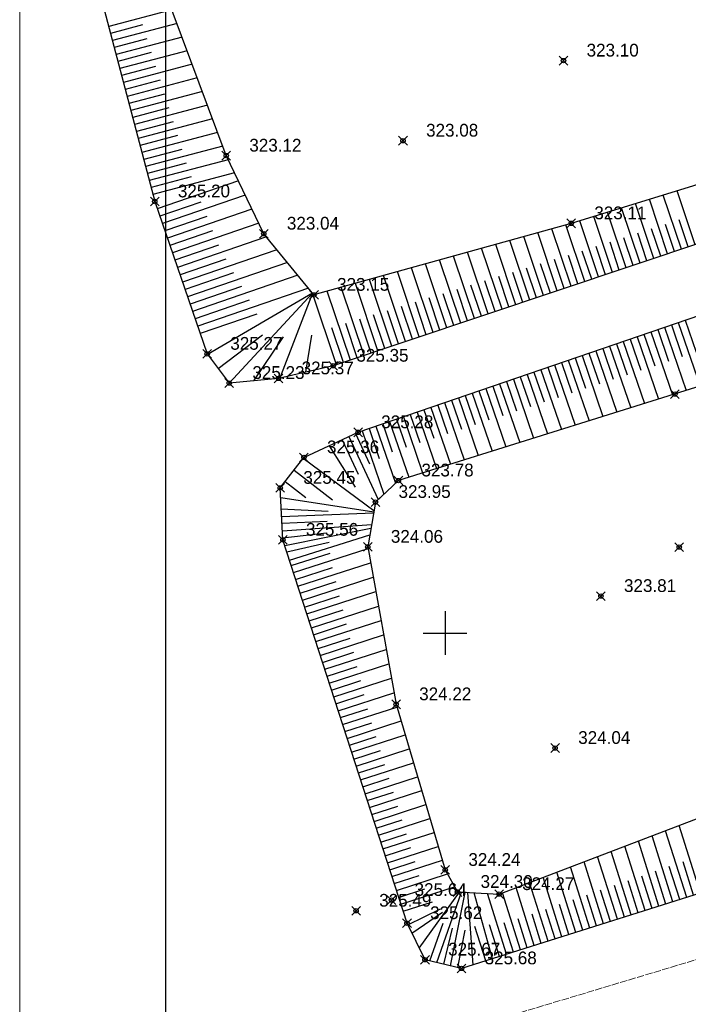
# Model space of a CAD drawing. Header units: metres. Extents: x 703615 to 712205, y 4306166 to 4311183.
# Tile 60 of 256: x 707438 to 707484, y 4306687 to 4306755. Entities that reach past the tile are written whole.
import ezdxf

# ---------------------------------------------------------------- set-up
doc = ezdxf.new("R2010")
doc.units = ezdxf.units.M
doc.header["$LTSCALE"] = 0.5
doc.header["$PDMODE"] = 35
doc.header["$PDSIZE"] = 0.3
doc.linetypes.add('Commnctn_Electr_VLP_High_Built_m1', pattern=[1, 1, 0])
for name, color, linetype in [('(001) Сетка', 92, 'Continuous'), ('(004) Точки рельефа', 7, 'Continuous'), ('(035) Откосы', 7, 'Continuous')]:
    doc.layers.add(name, color=color, linetype=linetype)
doc.layers.add('COMMN_OBJCT_ELCTR_L', color=7, linetype='Continuous', true_color=0x000000)
doc.layers.add('Рамка  штамп', color=7, linetype='Continuous', lineweight=30)
doc.styles.add('D-431', font='txt')

# ---------------------------------------------------------------- blocks, each defined once
blk = doc.blocks.new('Setka')
at = {"layer": '(001) Сетка'}
for p, q in [((0, 1.5), (0, -1.5)), ((-1.5, 0), (1.5, 0))]:
    blk.add_line(p, q, dxfattribs=at)

msp = doc.modelspace()

# ---------------------------------------------------------------- linework, layer by layer
at = {"layer": '(035) Откосы'}
for p, q in [((707448.616, 4306755.755, 325.137), (707444.275, 4306754.612, 325.137)), ((707446.596, 4306754.709, 325.137), (707444.401, 4306754.132, 325.137)), ((707448.965, 4306754.819, 325.137), (707444.528, 4306753.651, 325.137)), ((707446.897, 4306753.76, 325.137), (707444.654, 4306753.17, 325.137)), ((707449.313, 4306753.882, 325.137), (707444.781, 4306752.689, 325.137)), ((707449.661, 4306752.945, 325.137), (707445.034, 4306751.728, 325.137)), ((707447.197, 4306752.811, 325.137), (707444.908, 4306752.208, 325.137)), ((707447.498, 4306751.862, 325.137), (707445.161, 4306751.247, 325.137)), ((707450.01, 4306752.009, 325.137), (707445.287, 4306750.766, 325.137)), ((707447.799, 4306750.913, 325.137), (707445.414, 4306750.285, 325.137)), ((707450.358, 4306751.072, 325.137), (707445.54, 4306749.804, 325.137)), ((707448.099, 4306749.964, 325.137), (707445.667, 4306749.324, 325.137)), ((707450.706, 4306750.136, 325.137), (707445.793, 4306748.843, 325.137)), ((707448.4, 4306749.015, 325.137), (707445.92, 4306748.362, 325.137)), ((707451.055, 4306749.199, 325.137), (707446.046, 4306747.881, 325.137)), ((707451.403, 4306748.263, 325.137), (707446.3, 4306746.92, 325.137)), ((707448.701, 4306748.066, 325.137), (707446.173, 4306747.4, 325.137)), ((707449.002, 4306747.117, 325.137), (707446.426, 4306746.439, 325.137)), ((707451.751, 4306747.326, 325.137), (707446.553, 4306745.958, 325.137)), ((707452.1, 4306746.39, 325.137), (707446.806, 4306744.996, 325.137)), ((707449.302, 4306746.168, 325.137), (707446.679, 4306745.477, 325.137)), ((707449.603, 4306745.219, 325.137), (707446.932, 4306744.516, 325.137)), ((707452.476, 4306745.46, 325.137), (707447.059, 4306744.035, 325.137)), ((707449.94, 4306744.279, 325.137), (707447.185, 4306743.554, 325.137)), ((707452.915, 4306744.548, 325.137), (707447.312, 4306743.073, 325.137)), ((707453.177, 4306744.003, 325.205), (707447.612, 4306742.089, 325.205)), ((707453.642, 4306743.036, 325.205), (707447.958, 4306741.082, 325.205)), ((707483.591, 4306739.31, 325.137), (707482.345, 4306743.033, 325.137)), ((707484.538, 4306739.626, 325.137), (707483.3, 4306743.326, 325.137)), ((707450.597, 4306742.552, 325.205), (707447.785, 4306741.585, 325.205)), ((707480.75, 4306738.359, 325.137), (707479.48, 4306742.153, 325.137)), ((707481.697, 4306738.676, 325.137), (707480.435, 4306742.446, 325.137)), ((707482.644, 4306738.993, 325.137), (707481.39, 4306742.74, 325.137)), ((707451.003, 4306741.565, 325.205), (707448.131, 4306740.578, 325.205)), ((707454.107, 4306742.07, 325.205), (707448.304, 4306740.074, 325.205)), ((707478.856, 4306737.725, 325.137), (707477.57, 4306741.567, 325.137)), ((707479.803, 4306738.042, 325.137), (707478.525, 4306741.86, 325.137)), ((707454.571, 4306741.103, 325.205), (707448.651, 4306739.067, 325.205)), ((707476.962, 4306737.092, 325.137), (707475.658, 4306740.99, 325.137)), ((707477.909, 4306737.409, 325.137), (707476.616, 4306741.273, 325.137)), ((707483.117, 4306739.151, 325.137), (707482.492, 4306741.019, 325.137)), ((707484.064, 4306739.468, 325.137), (707483.443, 4306741.324, 325.137)), ((707451.408, 4306740.579, 325.205), (707448.478, 4306739.571, 325.205)), ((707455.101, 4306740.159, 325.205), (707448.997, 4306738.06, 325.205)), ((707474.121, 4306736.141, 325.137), (707472.767, 4306740.186, 325.137)), ((707475.068, 4306736.458, 325.137), (707473.731, 4306740.454, 325.137)), ((707476.015, 4306736.775, 325.137), (707474.694, 4306740.722, 325.137)), ((707480.276, 4306738.201, 325.137), (707479.639, 4306740.104, 325.137)), ((707481.223, 4306738.517, 325.137), (707480.59, 4306740.409, 325.137)), ((707482.17, 4306738.834, 325.137), (707481.541, 4306740.714, 325.137)), ((707451.814, 4306739.592, 325.205), (707448.824, 4306738.564, 325.205)), ((707472.227, 4306735.507, 325.137), (707470.841, 4306739.65, 325.137)), ((707473.174, 4306735.824, 325.137), (707471.804, 4306739.918, 325.137)), ((707478.382, 4306737.567, 325.137), (707477.738, 4306739.493, 325.137)), ((707479.329, 4306737.884, 325.137), (707478.689, 4306739.799, 325.137)), ((707455.822, 4306739.281, 325.205), (707449.343, 4306737.053, 325.205)), ((707469.386, 4306734.557, 325.137), (707467.951, 4306738.847, 325.137)), ((707470.333, 4306734.874, 325.137), (707468.914, 4306739.115, 325.137)), ((707471.28, 4306735.191, 325.137), (707469.877, 4306739.383, 325.137)), ((707476.488, 4306736.933, 325.137), (707475.832, 4306738.895, 325.137)), ((707477.435, 4306737.25, 325.137), (707476.787, 4306739.188, 325.137)), ((707452.316, 4306738.638, 325.205), (707449.17, 4306737.556, 325.205)), ((707456.544, 4306738.403, 325.205), (707449.69, 4306736.046, 325.205)), ((707467.492, 4306733.923, 325.137), (707466.024, 4306738.311, 325.137)), ((707468.439, 4306734.24, 325.137), (707466.987, 4306738.579, 325.137)), ((707474.594, 4306736.3, 325.137), (707473.922, 4306738.31, 325.137)), ((707475.541, 4306736.616, 325.137), (707474.877, 4306738.602, 325.137)), ((707452.85, 4306737.695, 325.205), (707449.517, 4306736.549, 325.205)), ((707457.265, 4306737.524, 325.205), (707450.036, 4306735.038, 325.205)), ((707464.651, 4306732.973, 325.137), (707463.134, 4306737.508, 325.137)), ((707465.598, 4306733.29, 325.137), (707464.097, 4306737.775, 325.137)), ((707466.545, 4306733.606, 325.137), (707465.06, 4306738.043, 325.137)), ((707471.753, 4306735.349, 325.137), (707471.056, 4306737.433, 325.137)), ((707472.7, 4306735.666, 325.137), (707472.011, 4306737.725, 325.137)), ((707473.647, 4306735.983, 325.137), (707472.967, 4306738.018, 325.137)), ((707453.384, 4306736.753, 325.205), (707449.863, 4306735.542, 325.205)), ((707462.757, 4306732.339, 325.137), (707461.207, 4306736.972, 325.137)), ((707463.704, 4306732.656, 325.137), (707462.17, 4306737.24, 325.137)), ((707469.859, 4306734.715, 325.137), (707469.146, 4306736.848, 325.137)), ((707470.806, 4306735.032, 325.137), (707470.101, 4306737.14, 325.137)), ((707457.986, 4306736.646, 325.205), (707450.382, 4306734.031, 325.205)), ((707459.916, 4306731.389, 325.137), (707458.274, 4306736.296, 325.137)), ((707460.863, 4306731.705, 325.137), (707459.28, 4306736.436, 325.137)), ((707461.81, 4306732.022, 325.137), (707460.244, 4306736.704, 325.137)), ((707467.965, 4306734.082, 325.137), (707467.235, 4306736.263, 325.137)), ((707468.912, 4306734.399, 325.137), (707468.191, 4306736.556, 325.137)), ((707453.918, 4306735.81, 325.205), (707450.209, 4306734.535, 325.205)), ((707465.125, 4306733.131, 325.137), (707464.37, 4306735.386, 325.137)), ((707466.072, 4306733.448, 325.137), (707465.325, 4306735.679, 325.137)), ((707467.018, 4306733.765, 325.137), (707466.28, 4306735.971, 325.137)), ((707454.451, 4306734.867, 325.205), (707450.556, 4306733.528, 325.205)), ((707463.231, 4306732.497, 325.137), (707462.46, 4306734.802, 325.137)), ((707464.178, 4306732.814, 325.137), (707463.415, 4306735.094, 325.137)), ((707461.337, 4306731.864, 325.137), (707460.549, 4306734.217, 325.137)), ((707462.284, 4306732.181, 325.137), (707461.504, 4306734.509, 325.137)), ((707482.905, 4306734.12, 325.707), (707483.652, 4306731.943, 325.707)), ((707483.377, 4306734.282, 325.707), (707484.875, 4306729.914, 325.707)), ((707483.849, 4306734.443, 325.707), (707484.6, 4306732.253, 325.707)), ((707460.39, 4306731.547, 325.137), (707459.594, 4306733.925, 325.137)), ((707481.018, 4306733.473, 325.707), (707481.756, 4306731.321, 325.707)), ((707481.49, 4306733.635, 325.707), (707482.97, 4306729.318, 325.707)), ((707481.962, 4306733.796, 325.707), (707482.704, 4306731.632, 325.707)), ((707482.434, 4306733.958, 325.707), (707483.922, 4306729.616, 325.707)), ((707478.659, 4306732.664, 325.707), (707480.112, 4306728.424, 325.707)), ((707479.131, 4306732.826, 325.707), (707479.86, 4306730.7, 325.707)), ((707479.603, 4306732.987, 325.707), (707481.065, 4306728.722, 325.707)), ((707480.074, 4306733.149, 325.707), (707480.808, 4306731.01, 325.707)), ((707480.546, 4306733.311, 325.707), (707482.017, 4306729.02, 325.707)), ((707476.772, 4306732.017, 325.707), (707478.207, 4306727.829, 325.707)), ((707477.243, 4306732.179, 325.707), (707477.964, 4306730.078, 325.707)), ((707477.715, 4306732.34, 325.707), (707479.16, 4306728.127, 325.707)), ((707478.187, 4306732.502, 325.707), (707478.912, 4306730.389, 325.707)), ((707474.884, 4306731.37, 325.707), (707476.303, 4306727.233, 325.707)), ((707475.356, 4306731.532, 325.707), (707476.067, 4306729.457, 325.707)), ((707475.828, 4306731.693, 325.707), (707477.255, 4306727.531, 325.707)), ((707476.3, 4306731.855, 325.707), (707477.016, 4306729.767, 325.707)), ((707472.997, 4306730.723, 325.707), (707474.398, 4306726.637, 325.707)), ((707473.469, 4306730.885, 325.707), (707474.171, 4306728.835, 325.707)), ((707473.941, 4306731.046, 325.707), (707475.35, 4306726.935, 325.707)), ((707474.412, 4306731.208, 325.707), (707475.119, 4306729.146, 325.707)), ((707471.11, 4306730.076, 325.707), (707472.493, 4306726.041, 325.707)), ((707471.581, 4306730.237, 325.707), (707472.275, 4306728.214, 325.707)), ((707472.053, 4306730.399, 325.707), (707473.445, 4306726.339, 325.707)), ((707472.525, 4306730.561, 325.707), (707473.223, 4306728.524, 325.707)), ((707469.222, 4306729.429, 325.707), (707470.588, 4306725.445, 325.707)), ((707469.694, 4306729.59, 325.707), (707470.379, 4306727.592, 325.707)), ((707470.166, 4306729.752, 325.707), (707471.54, 4306725.743, 325.707)), ((707470.638, 4306729.914, 325.707), (707471.327, 4306727.903, 325.707)), ((707466.863, 4306728.62, 325.707), (707467.535, 4306726.66, 325.707)), ((707467.335, 4306728.782, 325.707), (707468.683, 4306724.849, 325.707)), ((707467.807, 4306728.943, 325.707), (707468.483, 4306726.971, 325.707)), ((707468.279, 4306729.105, 325.707), (707469.635, 4306725.147, 325.707)), ((707468.75, 4306729.267, 325.707), (707469.431, 4306727.281, 325.707)), ((707464.976, 4306727.973, 325.707), (707465.639, 4306726.039, 325.707)), ((707465.448, 4306728.135, 325.707), (707466.778, 4306724.253, 325.707)), ((707465.919, 4306728.296, 325.707), (707466.587, 4306726.349, 325.707)), ((707466.391, 4306728.458, 325.707), (707467.731, 4306724.551, 325.707)), ((707463.088, 4306727.326, 325.707), (707463.743, 4306725.417, 325.707)), ((707463.56, 4306727.488, 325.707), (707464.873, 4306723.657, 325.707)), ((707464.032, 4306727.649, 325.707), (707464.691, 4306725.728, 325.707)), ((707464.504, 4306727.811, 325.707), (707465.826, 4306723.955, 325.707)), ((707461.209, 4306726.659, 325.707), (707462.177, 4306724.571, 325.707)), ((707461.673, 4306726.84, 325.707), (707463.162, 4306722.498, 325.707)), ((707462.145, 4306727.002, 325.707), (707462.853, 4306724.937, 325.707)), ((707462.616, 4306727.164, 325.707), (707463.96, 4306723.246, 325.707)), ((707460.304, 4306726.239, 325.707), (707461.404, 4306723.866, 325.707)), ((707460.756, 4306726.449, 325.707), (707462.762, 4306722.124, 325.707)), ((707459.399, 4306725.82, 325.707), (707461.194, 4306722.97, 325.707)), ((707457.004, 4306724.157, 325.707), (707459.633, 4306722.113, 325.707)), ((707456.392, 4306723.37, 325.707), (707457.812, 4306722.266, 325.707)), ((707456.122, 4306721.494, 325.707), (707459.342, 4306721.339, 325.707)), ((707456.173, 4306720.498, 325.707), (707459.281, 4306720.655, 325.707)), ((707456.223, 4306719.502, 325.707), (707459.22, 4306719.835, 325.707)), ((707456.494, 4306718.546, 325.707), (707459.409, 4306719.202, 325.707)), ((707456.802, 4306717.597, 325.707), (707459.468, 4306718.46, 325.707)), ((707456.955, 4306717.122, 325.707), (707462.076, 4306718.781, 325.707)), ((707457.263, 4306716.173, 325.707), (707462.254, 4306717.79, 325.707)), ((707457.109, 4306716.648, 325.707), (707459.637, 4306717.466, 325.707)), ((707457.416, 4306715.699, 325.707), (707459.88, 4306716.496, 325.707)), ((707457.57, 4306715.224, 325.707), (707462.433, 4306716.799, 325.707)), ((707457.877, 4306714.275, 325.707), (707462.611, 4306715.808, 325.707)), ((707457.724, 4306714.75, 325.707), (707460.123, 4306715.526, 325.707)), ((707458.031, 4306713.8, 325.707), (707460.366, 4306714.557, 325.707)), ((707458.185, 4306713.326, 325.707), (707462.789, 4306714.817, 325.707)), ((707458.492, 4306712.377, 325.707), (707462.968, 4306713.826, 325.707)), ((707458.338, 4306712.851, 325.707), (707460.608, 4306713.587, 325.707)), ((707458.646, 4306711.902, 325.707), (707460.851, 4306712.617, 325.707)), ((707458.8, 4306711.428, 325.707), (707463.146, 4306712.835, 325.707)), ((707459.107, 4306710.479, 325.707), (707463.324, 4306711.845, 325.707)), ((707458.953, 4306710.953, 325.707), (707461.094, 4306711.647, 325.707)), ((707459.261, 4306710.004, 325.707), (707461.337, 4306710.677, 325.707)), ((707459.414, 4306709.53, 325.707), (707463.502, 4306710.854, 325.707)), ((707459.568, 4306709.055, 325.707), (707461.58, 4306709.707, 325.707)), ((707459.722, 4306708.581, 325.707), (707463.681, 4306709.863, 325.707)), ((707459.875, 4306708.106, 325.707), (707461.823, 4306708.737, 325.707)), ((707460.029, 4306707.632, 325.707), (707463.859, 4306708.872, 325.707)), ((707460.183, 4306707.157, 325.707), (707462.065, 4306707.767, 325.707)), ((707460.336, 4306706.683, 325.707), (707464.058, 4306707.888, 325.707)), ((707460.49, 4306706.208, 325.707), (707462.345, 4306706.809, 325.707)), ((707460.644, 4306705.733, 325.707), (707464.342, 4306706.931, 325.707)), ((707460.797, 4306705.259, 325.707), (707462.641, 4306705.856, 325.707)), ((707460.951, 4306704.784, 325.707), (707464.626, 4306705.975, 325.707)), ((707461.258, 4306703.835, 325.707), (707464.91, 4306705.018, 325.707)), ((707461.105, 4306704.31, 325.707), (707462.937, 4306704.903, 325.707)), ((707461.412, 4306703.361, 325.707), (707463.232, 4306703.95, 325.707)), ((707461.566, 4306702.886, 325.707), (707465.195, 4306704.062, 325.707)), ((707461.719, 4306702.412, 325.707), (707463.528, 4306702.997, 325.707)), ((707461.873, 4306701.937, 325.707), (707465.479, 4306703.105, 325.707)), ((707462.027, 4306701.463, 325.707), (707463.824, 4306702.045, 325.707)), ((707462.18, 4306700.988, 325.707), (707465.763, 4306702.148, 325.707)), ((707462.334, 4306700.514, 325.707), (707464.12, 4306701.092, 325.707)), ((707462.488, 4306700.039, 325.707), (707466.047, 4306701.192, 325.707)), ((707462.795, 4306699.09, 325.707), (707466.331, 4306700.235, 325.707)), ((707462.642, 4306699.565, 325.707), (707464.415, 4306700.139, 325.707)), ((707484.905, 4306695.115, 325.707), (707483.443, 4306699.753, 325.707)), ((707462.949, 4306698.616, 325.707), (707464.711, 4306699.186, 325.707)), ((707463.103, 4306698.141, 325.707), (707466.615, 4306699.279, 325.707)), ((707483.003, 4306694.515, 325.707), (707481.575, 4306699.042, 325.707)), ((707483.954, 4306694.815, 325.707), (707482.509, 4306699.398, 325.707)), ((707463.256, 4306697.666, 325.707), (707465.007, 4306698.233, 325.707)), ((707463.41, 4306697.192, 325.707), (707466.9, 4306698.322, 325.707)), ((707481.1, 4306693.915, 325.707), (707479.707, 4306698.331, 325.707)), ((707482.051, 4306694.215, 325.707), (707480.641, 4306698.687, 325.707)), ((707479.197, 4306693.315, 325.707), (707477.839, 4306697.62, 325.707)), ((707480.148, 4306693.615, 325.707), (707478.773, 4306697.976, 325.707)), ((707463.564, 4306696.717, 325.707), (707465.303, 4306697.281, 325.707)), ((707463.717, 4306696.243, 325.707), (707467.184, 4306697.366, 325.707)), ((707477.294, 4306692.715, 325.707), (707475.972, 4306696.909, 325.707)), ((707478.246, 4306693.015, 325.707), (707476.906, 4306697.264, 325.707)), ((707483.478, 4306694.665, 325.707), (707482.76, 4306696.943, 325.707)), ((707484.43, 4306694.965, 325.707), (707483.703, 4306697.27, 325.707)), ((707463.871, 4306695.768, 325.707), (707465.598, 4306696.328, 325.707)), ((707464.025, 4306695.294, 325.707), (707467.532, 4306696.43, 325.707)), ((707475.391, 4306692.115, 325.707), (707474.104, 4306696.198, 325.707)), ((707476.343, 4306692.415, 325.707), (707475.038, 4306696.553, 325.707)), ((707481.576, 4306694.065, 325.707), (707480.875, 4306696.287, 325.707)), ((707482.527, 4306694.365, 325.707), (707481.818, 4306696.615, 325.707)), ((707464.332, 4306694.345, 325.707), (707468.024, 4306695.54, 325.707)), ((707473.489, 4306691.515, 325.707), (707472.236, 4306695.487, 325.707)), ((707474.44, 4306691.815, 325.707), (707473.17, 4306695.842, 325.707)), ((707479.673, 4306693.465, 325.707), (707478.99, 4306695.631, 325.707)), ((707480.624, 4306693.765, 325.707), (707479.932, 4306695.959, 325.707)), ((707464.178, 4306694.819, 325.707), (707465.978, 4306695.402, 325.707)), ((707471.586, 4306690.915, 325.707), (707470.271, 4306695.085, 325.707)), ((707472.537, 4306691.215, 325.707), (707471.302, 4306695.131, 325.707)), ((707477.77, 4306692.865, 325.707), (707477.104, 4306694.976, 325.707)), ((707478.721, 4306693.165, 325.707), (707478.047, 4306695.304, 325.707)), ((707464.486, 4306693.87, 325.707), (707466.5, 4306694.523, 325.707)), ((707475.867, 4306692.265, 325.707), (707475.219, 4306694.32, 325.707)), ((707476.819, 4306692.565, 325.707), (707476.162, 4306694.648, 325.707)), ((707464.81, 4306692.928, 325.707), (707467.045, 4306694.032, 325.707)), ((707473.964, 4306691.665, 325.707), (707473.334, 4306693.665, 325.707)), ((707474.916, 4306691.965, 325.707), (707474.276, 4306693.993, 325.707)), ((707466.311, 4306690.464, 325.707), (707467.243, 4306693.045, 325.707)), ((707470.159, 4306690.465, 325.707), (707469.417, 4306692.816, 325.707)), ((707471.11, 4306690.765, 325.707), (707470.425, 4306692.938, 325.707)), ((707472.061, 4306691.065, 325.707), (707471.432, 4306693.061, 325.707)), ((707473.013, 4306691.365, 325.707), (707472.391, 4306693.337, 325.707)), ((707467.281, 4306690.232, 325.707), (707467.874, 4306692.705, 325.707)), ((707468.251, 4306689.999, 325.707), (707468.749, 4306692.562, 325.707))]:
    msp.add_line(p, q, dxfattribs=at)
at = {"layer": '(035) Откосы', "flags": 128}
for points, elevation in [([(707469.677, 4306772.32), (707489.742, 4306778.211), (707510.588, 4306784.2), (707516.418, 4306764.975), (707519.312, 4306752.885), (707485.302, 4306739.882), (707459.691, 4306731.313), (707455.931, 4306730.446), (707452.552, 4306730.13)], 325.137), ([(707476.026, 4306741.092), (707458.367, 4306736.182), (707454.919, 4306740.379), (707452.341, 4306745.739), (707448.062, 4306757.244), (707449.358, 4306761.255), (707471.586, 4306768.327), (707492.288, 4306774.896), (707507.806, 4306778.066), (707511.963, 4306764.109), (707514.078, 4306752.907), (707501.228, 4306748.833), (707476.026, 4306741.092)], 323.11), ([(707469.677, 4306772.32), (707446.636, 4306765.481), (707444.401, 4306761.642), (707443.322, 4306758.23), (707447.438, 4306742.592)], 325.137), ([(707447.438, 4306742.592), (707451.035, 4306732.132), (707452.552, 4306730.13)], 325.205), ([(707458.274, 4306736.296), (707451.11, 4306732.113)], 325.137), ([(707458.274, 4306736.296), (707452.552, 4306730.13)], 325.137), ([(707458.274, 4306736.296), (707456.006, 4306730.427)], 325.137), ([(707529.424, 4306710.406), (707507.189, 4306702.706), (707489.662, 4306696.615), (707468.495, 4306689.94), (707465.989, 4306690.541), (707464.753, 4306693.043), (707456.23, 4306719.36), (707456.049, 4306722.929), (707457.675, 4306725.02), (707461.395, 4306726.745), (707485.736, 4306735.09)], 325.707), ([(707451.794, 4306731.131), (707454.836, 4306733.436)], 325.205), ([(707457.811, 4306730.88), (707458.23, 4306733.405)], 325.137), ([(707454.242, 4306730.288), (707456.263, 4306733.292)], 325.137), ([(707487.99, 4306730.889), (707464.16, 4306723.434), (707462.584, 4306721.957), (707462.058, 4306718.878), (707464.002, 4306708.074), (707467.38, 4306696.703), (707468.217, 4306695.19), (707471.071, 4306695.043), (707487.45, 4306701.279)], 323.303), ([(707457.63, 4306724.961), (707462.485, 4306721.377)], 325.707), ([(707456.083, 4306722.277), (707462.469, 4306721.28)], 325.707), ([(707456.148, 4306720.977), (707462.456, 4306721.208)], 325.707), ([(707456.199, 4306719.978), (707462.321, 4306720.418)], 325.707), ([(707456.357, 4306718.97), (707462.278, 4306720.165)], 325.707), ([(707456.681, 4306717.969), (707462.201, 4306719.714)], 325.707), ([(707465.595, 4306691.341), (707468.359, 4306695.183)], 325.707), ([(707466.802, 4306690.347), (707468.494, 4306695.171)], 325.707), ([(707467.734, 4306690.123), (707468.751, 4306695.163)], 325.707), ([(707469.296, 4306690.193), (707468.94, 4306695.153)], 325.707), ([(707470.623, 4306690.611), (707469.363, 4306695.131)], 325.707), ([(707465.085, 4306692.372), (707467.198, 4306693.813)], 325.707)]:
    msp.add_lwpolyline(points, dxfattribs=dict(at, elevation=elevation))
at = {"lineweight": 30, "ltscale": 0.1, "elevation": 321.544}
msp.add_lwpolyline([(707448.164, 4306637.539), (707645.664, 4306637.539), (707645.664, 4306781.039), (707448.164, 4306781.039), (707448.164, 4306637.539)], dxfattribs=at)
at = {"color": 0, "linetype": 'ByBlock', "lineweight": -2, "transparency": 16777216}
for p in [(707475.496, 4306752.261, 323.101), (707464.478, 4306746.765, 323.079), (707452.341, 4306745.739, 323.117), (707447.438, 4306742.592, 325.205), (707476.026, 4306741.092, 323.11), (707454.919, 4306740.379, 323.041), (707458.367, 4306736.182, 323.151), (707451.035, 4306732.132, 325.274), (707459.691, 4306731.313, 325.346), (707455.931, 4306730.446, 325.372), (707452.552, 4306730.13, 325.234), (707483.142, 4306729.372, 323.303), (707461.395, 4306726.745, 325.277), (707457.675, 4306725.02, 325.364), (707456.049, 4306722.929, 325.453), (707464.16, 4306723.434, 323.778), (707462.584, 4306721.957, 323.946), (707456.23, 4306719.36, 325.559), (707462.058, 4306718.878, 324.065), (707483.441, 4306718.864, 323.651), (707478.064, 4306715.502, 323.807), (707464.002, 4306708.074, 324.222), (707474.92, 4306705.073, 324.041), (707467.38, 4306696.703, 324.239), (707468.217, 4306695.19, 324.298), (707463.687, 4306694.633, 325.637), (707471.071, 4306695.043, 324.267), (707461.257, 4306693.899, 325.494), (707464.753, 4306693.043, 325.616), (707465.989, 4306690.541, 325.667), (707468.495, 4306689.94, 325.685)]:
    msp.add_point(p, dxfattribs=at)
at = {"layer": 'COMMN_OBJCT_ELCTR_L', "linetype": 'Commnctn_Electr_VLP_High_Built_m1', "lineweight": 20, "elevation": 325.711, "flags": 128}
msp.add_lwpolyline([(707445.494, 4306678.781), (707552.439, 4306710.94), (707608.492, 4306730.002), (707664.42, 4306748.404), (707668.73, 4306749.784)], dxfattribs=at)
at = {"layer": 'Рамка  штамп', "color": 7, "linetype": 'Continuous', "lineweight": 15, "ltscale": 100, "elevation": 321.544}
msp.add_lwpolyline([(707438.164, 4306635.039), (707648.164, 4306635.039), (707648.164, 4306783.539), (707438.164, 4306783.539), (707438.164, 4306635.039)], dxfattribs=at)

# ---------------------------------------------------------------- block references
at = {"layer": '(001) Сетка'}
msp.add_blockref('Setka', (707467.371, 4306712.969), dxfattribs=at)

# ---------------------------------------------------------------- texts
at = {"layer": '(004) Точки рельефа', "style": 'D-431'}
for s, p in [('323.10', (707477.083, 4306752.544, 323.101)), ('323.08', (707466.064, 4306747.048, 323.079)), ('323.12', (707453.928, 4306746.019, 323.117)), ('325.20', (707449.025, 4306742.875, 325.205)), ('323.11', (707477.613, 4306741.372, 323.11)), ('323.04', (707456.506, 4306740.662, 323.041)), ('323.15', (707459.954, 4306736.464, 323.151)), ('325.27', (707452.622, 4306732.414, 325.274)), ('325.35', (707461.278, 4306731.595, 325.346)), ('325.23', (707454.139, 4306730.412, 325.234)), ('325.37', (707457.518, 4306730.728, 325.372)), ('325.28', (707462.982, 4306727.029, 325.277)), ('325.36', (707459.262, 4306725.306, 325.364)), ('323.78', (707465.747, 4306723.718, 323.778)), ('325.45', (707457.636, 4306723.211, 325.453)), ('323.95', (707464.171, 4306722.242, 323.946)), ('325.56', (707457.817, 4306719.646, 325.559)), ('324.06', (707463.645, 4306719.164, 324.065)), ('323.81', (707479.65, 4306715.785, 323.807)), ('324.22', (707465.589, 4306708.354, 324.222)), ('324.04', (707476.506, 4306705.355, 324.041)), ('324.24', (707468.967, 4306696.983, 324.239)), ('324.30', (707469.804, 4306695.473, 324.298)), ('324.27', (707472.658, 4306695.323, 324.267)), ('325.64', (707465.274, 4306694.919, 325.637)), ('325.49', (707462.844, 4306694.184, 325.494)), ('325.62', (707466.34, 4306693.329, 325.616)), ('325.67', (707467.576, 4306690.827, 325.667)), ('325.68', (707470.082, 4306690.226, 325.685))]:
    msp.add_text(s, height=0.875, dxfattribs=at).set_placement(p)

doc.saveas('drawing.dxf')
